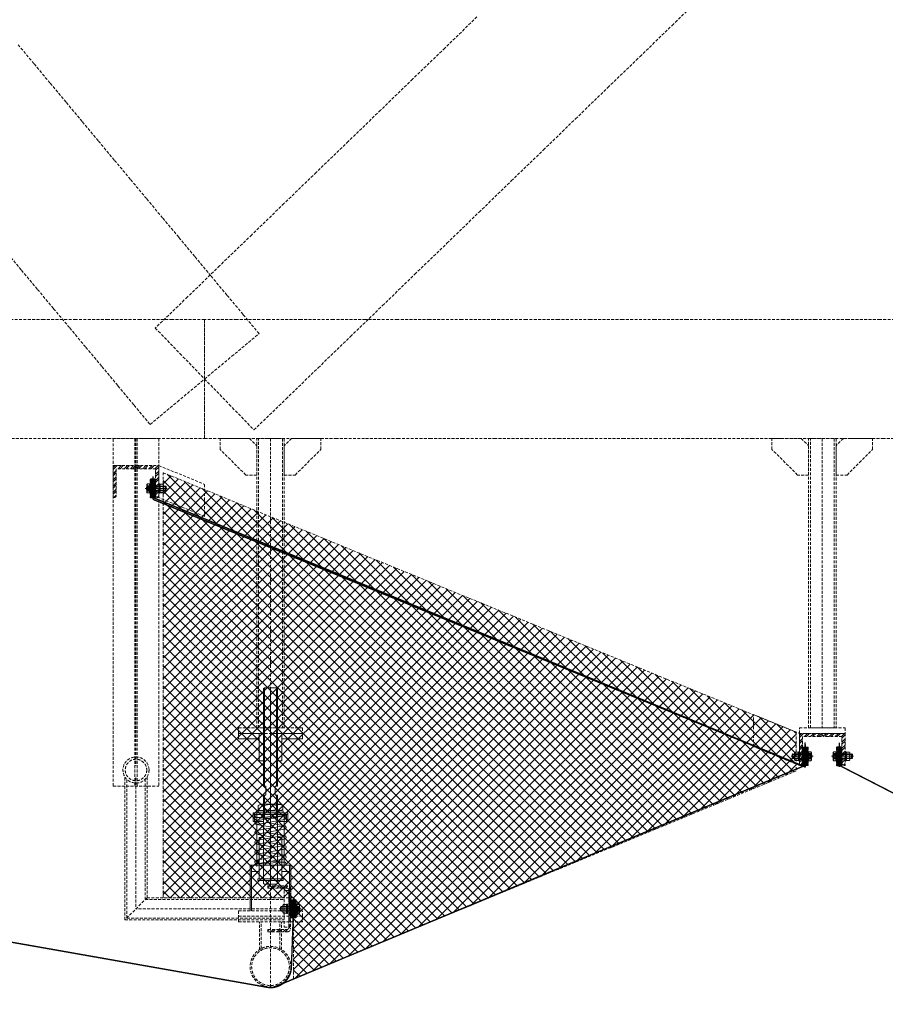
# Model space of a CAD drawing. Header units: millimetres. Extents: x -176817 to 571382, y -58489 to 156123.
# Tile 57 of 256: x -31400 to -29508, y -11348 to -9195. Entities that reach past the tile are written whole.
import ezdxf

# ---------------------------------------------------------------- set-up
doc = ezdxf.new("R2010")
doc.units = ezdxf.units.MM
doc.header["$LTSCALE"] = 0.2
for name, pattern in [('AM_ISO02W050', [7.5, 6, -1.5]), ('AM_ISO02W050x2', [3.75, 3, -0.75]), ('AM_ISO08W050', [18, 12, -1.5, 3, -1.5]), ('AM_ISO08W050x2', [9, 6, -0.75, 1.5, -0.75]), ('HIDDEN', [9.525, 6.35, -3.175])]:
    doc.linetypes.add(name, pattern=pattern)
doc.layers.get('0').update_dxf_attribs({"lineweight": 13})
for name, color, linetype, lineweight in [('-A Siatka', 30, 'Continuous', 35), ('-AAA Podkład', 252, 'Continuous', 13), ('-AAA Widok', 2, 'Continuous', 30), ('-AAA Wymiar', 1, 'Continuous', 18), ('AM_0N', 7, 'Continuous', 13), ('AM_3N', 6, 'AM_ISO02W050', 13), ('AM_4N', 3, 'Continuous', 13), ('AM_7N', 4, 'AM_ISO08W050', 13), ('AM_8', 1, 'Continuous', 13)]:
    doc.layers.add(name, color=color, linetype=linetype, lineweight=lineweight)

# ---------------------------------------------------------------- blocks, each defined once
blk = doc.blocks.new('*U1091')
at = {"layer": 'AM_0N'}
for p, q in [((25492.4, -28483.3, 0), (25489.1, -28486.6, 0)), ((25492.4, -28494.6, 0), (25492.4, -28483.3, 0)), ((25493, -28483.3, 0), (25492.4, -28483.3, 0)), ((25493, -28494.6, 0), (25493, -28483.3, 0)), ((25473, -28486.6, 0), (25473.6, -28485.9, 0)), ((25473, -28486.6, 0), (25473, -28491.3, 0)), ((25473, -28491.3, 0), (25473.6, -28491.9, 0)), ((25473.6, -28491.9, 0), (25473.6, -28485.9, 0)), ((25473.6, -28485.9, 0), (25487.7, -28485.9, 0)), ((25473.6, -28491.9, 0), (25487.7, -28491.9, 0)), ((25487.7, -28491.9, 0), (25487.7, -28485.9, 0)), ((25487.7, -28485.9, 0), (25488.3, -28486.6, 0)), ((25487.7, -28491.9, 0), (25488.3, -28491.3, 0)), ((25488.3, -28486.6, 0), (25489.1, -28486.6, 0)), ((25488.3, -28491.3, 0), (25489.1, -28491.3, 0)), ((25489.1, -28491.3, 0), (25489.1, -28486.6, 0)), ((25492.4, -28494.6, 0), (25489.1, -28491.3, 0)), ((25492.4, -28494.6, 0), (25493, -28494.6, 0))]:
    blk.add_line(p, q, dxfattribs=at)
at = {"layer": 'AM_3N', "linetype": 'AM_ISO02W050x2'}
for p, q in [((25493, -28485.5, 0), (25488.6, -28488.9, 0)), ((25493, -28492.3, 0), (25488.6, -28488.9, 0)), ((25489.6, -28489.6, 0), (25489.6, -28488.2, 0)), ((25489.6, -28488.2, 0), (25493, -28488.2, 0)), ((25489.6, -28489.6, 0), (25493, -28489.6, 0))]:
    blk.add_line(p, q, dxfattribs=at)
at = {"layer": 'AM_4N'}
for p, q in [((25487.7, -28486.6, 0), (25473, -28486.6, 0)), ((25487.7, -28491.3, 0), (25473, -28491.3, 0)), ((25488.3, -28486.6, 0), (25487.7, -28486.6, 0)), ((25488.3, -28491.3, 0), (25487.7, -28491.3, 0))]:
    blk.add_line(p, q, dxfattribs=at)
at = {"layer": 'AM_7N', "linetype": 'AM_ISO08W050x2'}
blk.add_line((25496, -28488.9, 0), (25470, -28488.9, 0), dxfattribs=at)
blk = doc.blocks.new('*U1092')
at = {"layer": 'AM_0N'}
for p, q in [((25479.4, -28482.9, 0), (25479.4, -28494.9, 0)), ((25481, -28482.9, 0), (25479.4, -28482.9, 0)), ((25481, -28494.9, 0), (25481, -28482.9, 0)), ((25479.4, -28494.9, 0), (25481, -28494.9, 0))]:
    blk.add_line(p, q, dxfattribs=at)
at = {"layer": 'AM_7N', "linetype": 'AM_ISO08W050x2'}
blk.add_line((25476.4, -28488.9, 0), (25484, -28488.9, 0), dxfattribs=at)
blk = doc.blocks.new('*U1093')
at = {"layer": 'AM_0N'}
for p, q in [((25475, -28483.2, 0), (25474.2, -28484.5, 0)), ((25474.2, -28493.4, 0), (25474.2, -28484.5, 0)), ((25478.6, -28483.2, 0), (25475, -28483.2, 0)), ((25478.6, -28483.2, 0), (25479.4, -28484.5, 0)), ((25479.4, -28493.4, 0), (25479.4, -28484.5, 0)), ((25475, -28494.7, 0), (25474.2, -28493.4, 0)), ((25478.6, -28486.1, 0), (25475, -28486.1, 0)), ((25478.6, -28491.8, 0), (25475, -28491.8, 0)), ((25478.6, -28494.7, 0), (25475, -28494.7, 0)), ((25478.6, -28494.7, 0), (25479.4, -28493.4, 0))]:
    blk.add_line(p, q, dxfattribs=at)
for centre, radius, start, end in [((25477.1, -28484.6, 0), 2.55, 154.4385, 214.4385), ((25476.5, -28484.6, 0), 2.55, 325.5615, 25.5615), ((25484.1, -28488.9, 0), 9.54, 162.383, 197.617), ((25477.1, -28493.3, 0), 2.55, 145.5615, 205.5615), ((25469.5, -28488.9, 0), 9.54, 342.383, 17.617), ((25476.5, -28493.3, 0), 2.55, 334.4385, 34.4385)]:
    blk.add_arc(centre, radius, start, end, dxfattribs=at)
at = {"layer": 'AM_7N', "linetype": 'AM_ISO08W050x2'}
blk.add_line((25482.4, -28488.9, 0), (25471.2, -28488.9, 0), dxfattribs=at)
blk = doc.blocks.new('*U1083')
at = {"layer": 'AM_0N'}
for p, q in [((-28, 230.6), (28, 230.6)), ((-28, 226.6), (-28, 230.6)), ((28, 226.6), (-28, 226.6)), ((28, 230.6), (28, 226.6))]:
    blk.add_line(p, q, dxfattribs=at)
at = {"layer": 'AM_7N', "linetype": 'AM_ISO08W050x2'}
blk.add_line((0, 233.6), (0, 223.6), dxfattribs=at)
blk = doc.blocks.new('*U1084')
at = {"layer": 'AM_0N'}
for p, q in [((33.8, 222.6), (-33, 222.6)), ((29.3, 219.8), (-30.7, 209)), ((-2.7, 214.1), (-30.3, 215.9)), ((-29.7, 215.9), (30.3, 219.9)), ((30, 219.9), (30.3, 219.9)), ((-30.7, 201.1), (7.4, 194.3)), ((29.3, 198.2), (-30.7, 187.4)), ((-29.3, 201.1), (30.7, 211.9)), ((30.7, 198.2), (-7.4, 205.1)), ((-30.7, 179.5), (7.4, 172.7)), ((29.3, 176.6), (-30.7, 165.8)), ((-29.3, 179.5), (30.7, 190.3)), ((30.7, 176.6), (-7.4, 183.5)), ((-30.7, 157.9), (7.4, 151.1)), ((29.3, 155), (-30.7, 144.2)), ((-29.3, 157.9), (30.7, 168.7)), ((30.7, 155), (-7.4, 161.9)), ((-30.7, 136.3), (7.4, 129.5)), ((29.3, 133.4), (-30.7, 122.6)), ((-29.3, 136.3), (30.7, 147.1)), ((30.7, 133.4), (-7.4, 140.3)), ((-33.8, 112), (33, 112)), ((29.7, 118.7), (-30.3, 114.7)), ((-30, 114.7), (-30.3, 114.7)), ((-29.3, 114.7), (30.7, 125.5)), ((2.7, 120.5), (30.3, 118.7))]:
    blk.add_line(p, q, dxfattribs=at)
for centre, start, end in [((-30, 219.9), 138.0181, 273.8226), ((30, 215.9), 280.2034, 100.2034), ((30, 223.9), 273.8226, 340.5288), ((-30, 205.1), 100.2034, 280.2034), ((30, 194.3), 280.2034, 100.2034), ((-30, 183.5), 100.2034, 280.2034), ((30, 172.7), 280.2034, 100.2034), ((-30, 161.9), 100.2034, 280.2034), ((30, 151.1), 280.2034, 100.2034), ((-30, 140.3), 100.2034, 280.2034), ((30, 129.5), 280.2034, 100.2034), ((-30, 118.7), 100.2034, 280.2034), ((-30, 110.7), 93.8226, 160.5288), ((30, 114.7), 318.0181, 93.8226)]:
    blk.add_arc(centre, 4, start, end, dxfattribs=at)
at = {"layer": 'AM_7N', "linetype": 'AM_ISO08W050x2'}
for p, q in [((-30, 109), (-30, 225.6)), ((0, 109), (0, 225.6)), ((30, 109), (30, 225.6))]:
    blk.add_line(p, q, dxfattribs=at)
blk = doc.blocks.new('*U1085')
at = {"layer": 'AM_0N'}
for p, q in [((-28, 82), (28, 82)), ((-28, 78), (-28, 82)), ((28, 78), (-28, 78)), ((28, 82), (28, 78))]:
    blk.add_line(p, q, dxfattribs=at)
at = {"layer": 'AM_7N', "linetype": 'AM_ISO08W050x2'}
blk.add_line((0, 85), (0, 75), dxfattribs=at)
blk = doc.blocks.new('*U1086')
at = {"layer": 'AM_0N'}
for p, q in [((-26.6, 242.6), (-21.4, 245.6)), ((-26.6, 242.6), (-26.6, 233.6)), ((21.3, 245.6), (-21.4, 245.6)), ((-13.3, 242.6), (-13.3, 233.6)), ((13.3, 242.6), (13.3, 233.6)), ((26.6, 242.6), (21.3, 245.6)), ((26.6, 242.6), (26.6, 233.6)), ((-26.6, 233.6), (-21.4, 230.6)), ((21.3, 230.6), (-21.4, 230.6)), ((26.6, 233.6), (21.3, 230.6))]:
    blk.add_line(p, q, dxfattribs=at)
for centre, radius, start, end in [((-19.9, 232.9), 11.7, 55.5615, 115.5615), ((0, 200.7), 43.9, 72.383, 107.617), ((19.9, 232.9), 11.7, 64.4385, 124.4385), ((-19.9, 243.3), 11.7, 244.4385, 304.4385), ((0, 275.4), 43.9, 252.383, 287.617), ((19.9, 243.3), 11.7, 235.5615, 295.5615)]:
    blk.add_arc(centre, radius, start, end, dxfattribs=at)
at = {"layer": 'AM_7N', "linetype": 'AM_ISO08W050x2'}
blk.add_line((0, 248.6), (0, 227.6), dxfattribs=at)
blk = doc.blocks.new('A$C09B41FFC')
at = {"layer": '-AAA Podkład', "color": 7}
for p, q in [((-13, 500), (-13, 284.6)), ((0, 500), (0, 70)), ((13, 500), (13, 284.6)), ((-13, 264.6), (-13, 214.6)), ((13, 264.6), (13, 214.6)), ((-16, 222.6), (-16, 226.6)), ((-15, 222.6), (15, 222.6)), ((16, 222.6), (16, 226.6)), ((-15, 214.6), (15, 214.6)), ((-16.2, 172.6), (-15, 172.6)), ((15, 172.6), (16.2, 172.6)), ((-15.2, 171.6), (-15, 171.6)), ((15, 171.6), (15.2, 171.6)), ((-16.2, 82), (-15, 82)), ((-16.2, 82), (-15, 82)), ((-15.2, 83), (-15, 83)), ((16.2, 82, 0), (15, 82, 0)), ((21.2, 82), (20, 82))]:
    blk.add_line(p, q, dxfattribs=at)
for points in [[(15, 284.6), (15, 498), (13, 500), (-13, 500), (-15, 498), (-15, 284.6)], [(-15, 264.6), (-10.5, 264.6), (-10.5, 284.6), (-15, 284.6)], [(15, 264.6), (10.5, 264.6), (10.5, 284.6), (15, 284.6)], [(-15, 264.6), (-15, 72), (-13, 70), (13, 70), (15, 72), (15, 264.6)], [(-15, 226.6), (-38.1, 226.6), (-38.1, 222.6), (-15, 222.6)], [(-15, 222.6), (-38.1, 222.6), (-38.1, 207.6), (-15, 207.6)], [(15, 226.6), (38.1, 226.6), (38.1, 222.6), (15, 222.6)], [(15, 222.6), (38.1, 222.6), (38.1, 207.6), (15, 207.6)], [(-25, 112), (-41.2, 112), (-41.2, 98), (-25, 98)], [(25, 98), (41.3, 98), (41.3, 112), (25, 112)]]:
    blk.add_lwpolyline(points, dxfattribs=at)
at = {"layer": '-AAA Podkład', "color": 7, "elevation": 0}
for points in [[(-25, 400), (-70, 400), (-70, 388), (-25, 388)], [(25, 388), (70, 388), (70, 400), (25, 400)], [(-44.4, 12), (-44.4, 112), (-41.2, 112), (-41.2, 12)], [(44.5, 12), (44.5, 112), (41.3, 112), (41.3, 12)]]:
    blk.add_lwpolyline(points, dxfattribs=at)
for points in [[(-25, 340), (-25, 400), (-14.2, 400), (-13.2, 399), (-13.2, 341), (-14.2, 340)], [(25, 340), (25, 400), (14.2, 400), (13.2, 399), (13.2, 341), (14.2, 340)]]:
    blk.add_lwpolyline(points, close=True, dxfattribs=at)
at = {"layer": '-AAA Podkład', "color": 7}
for points in [[(-38.1, 207.6), (-35.2, 207.6), (-35.2, 222.6), (-38.1, 222.6)], [(38.1, 207.6), (35.2, 207.6), (35.2, 222.6), (38.1, 222.6)], [(-25, 172.6), (-25, 82), (-16.2, 82), (-15.2, 83), (-15.2, 171.6), (-16.2, 172.6)], [(25, 172.6), (25, 82), (16.2, 82), (15.2, 83), (15.2, 171.6), (16.2, 172.6)]]:
    blk.add_lwpolyline(points, close=True, dxfattribs=at)
blk.add_circle((-30, 118.7), 4, dxfattribs=at)
for points in [[(-25, 112), (-25, 113), (-26, 112)], [(25, 112), (25, 113), (26, 112)]]:
    blk.add_solid(points, dxfattribs=at)
for name in ['*U1086', '*U1084', '*U1083', '*U1085']:
    blk.add_blockref(name, (0, 0), dxfattribs=at)
blk = doc.blocks.new('Podkład rev.B')
at = {"layer": '-AAA Podkład', "linetype": 'HIDDEN', "ltscale": 5}
h = blk.add_hatch(dxfattribs=at)
h.set_pattern_fill('ANSI32', color=256)
h.set_pattern_definition([(45, (-27409.764, -32399.392), (-6.7351921, 6.7351921), []), (45, (-27405.274, -32399.392), (-6.7351921, 6.7351921), [])])
h.paths.add_polyline_path([(23900, -27853.3), (23950, -27853.3), (23950, -27855.2, -0.414214), (23944.9, -27860.3), (23907, -27860.3), (23907, -27918.2, -0.414214), (23901.9, -27923.3), (23900, -27923.3)])
h.paths.add_polyline_path([(23950, -27855.2), (23950, -27853.3), (24000, -27853.3), (24000, -27923.3), (23998.1, -27923.3, -0.414214), (23993, -27918.2), (23993, -27860.3), (23955.1, -27860.3, -0.414214)])
h = blk.add_hatch(dxfattribs=at)
h.set_pattern_fill('ANSI37', color=256, scale=5)
h.set_pattern_definition([(45, (842.08, 153122.297), (-11.2253202, 11.2253202), []), (135, (842.08, 153122.297), (-11.2253202, -11.2253202), [])])
h.paths.add_polyline_path([(24009.7, -27868.8), (25393.1, -28436.3), (25393.1, -28521), (24294.3, -28975.6), (24294.3, -28798.1), (24009.7, -28798.3)])
h = blk.add_hatch(dxfattribs=at)
h.set_pattern_fill('ANSI31', color=256, scale=0.5, style=0)
h.set_pattern_definition([(45, (109439.8, -6126.607), (-1.122532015, 1.122532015), [])])
h.paths.add_polyline_path([(23985, -27899.8), (23985, -27883.3), (23981, -27883.3), (23981, -27899.8)])
h.paths.add_polyline_path([(23985, -27923.3), (23985, -27906.8), (23981, -27906.8), (23981, -27909.3), (23981, -27923.3)])
h = blk.add_hatch(dxfattribs=at)
h.set_pattern_fill('ANSI31', color=256, scale=0.5, angle=-90, style=0)
h.set_pattern_definition([(315, (109437.8, -6175.918), (1.122532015, 1.122532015), [])])
h.paths.add_polyline_path([(23989, -27899.8), (23990.2, -27899.8), (23993, -27897), (23993, -27883.3), (23989, -27883.3)])
h.paths.add_polyline_path([(23989, -27923.3), (23993, -27923.3), (23993, -27909.6), (23990.2, -27906.8), (23989, -27906.8)])
h = blk.add_hatch(dxfattribs=at)
h.set_pattern_fill('ANSI32', color=256)
h.set_pattern_definition([(45, (-25909.764, -32985.08), (-6.7351921, 6.7351921), []), (45, (-25905.274, -32985.08), (-6.7351921, 6.7351921), [])])
h.paths.add_polyline_path([(25400, -28438.9), (25450, -28438.9), (25450, -28440.9, -0.414214), (25444.9, -28445.9), (25407, -28445.9), (25407, -28503.9, -0.414214), (25401.9, -28508.9), (25400, -28508.9)])
h.paths.add_polyline_path([(25450, -28440.9), (25450, -28438.9), (25500, -28438.9), (25500, -28508.9), (25498.1, -28508.9, -0.414214), (25493, -28503.9), (25493, -28445.9), (25455.1, -28445.9, -0.414214)])
h = blk.add_hatch(dxfattribs=at)
h.set_pattern_fill('ANSI31', color=256, scale=0.5, style=0)
h.set_pattern_definition([(45, (-17232.3894, 84586.9502), (-1.122532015, 1.122532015), [])])
h.paths.add_polyline_path([(25411, -28485.4), (25409.8, -28485.4), (25407, -28482.6), (25407, -28468.9), (25411, -28468.9)])
h.paths.add_polyline_path([(25411, -28508.9), (25407, -28508.9), (25407, -28495.2), (25409.8, -28492.4), (25411, -28492.4)])
h = blk.add_hatch(dxfattribs=at)
h.set_pattern_fill('ANSI31', color=256, scale=0.5, angle=90, style=0)
h.set_pattern_definition([(135, (-17281.7004, 84588.9502), (-1.122532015, -1.122532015), [])])
h.paths.add_polyline_path([(25415, -28485.4), (25415, -28468.9), (25419, -28468.9), (25419, -28485.4)])
h.paths.add_polyline_path([(25415, -28508.9), (25415, -28492.4), (25419, -28492.4), (25419, -28494.9), (25419, -28508.9)])
h = blk.add_hatch(dxfattribs=at)
h.set_pattern_fill('ANSI31', color=256, scale=0.5, style=0)
h.set_pattern_definition([(45, (110939.8, -6712.2951), (-1.122532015, 1.122532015), [])])
h.paths.add_polyline_path([(25485, -28485.4), (25485, -28468.9), (25481, -28468.9), (25481, -28485.4)])
h.paths.add_polyline_path([(25485, -28508.9), (25485, -28492.4), (25481, -28492.4), (25481, -28494.9), (25481, -28508.9)])
h = blk.add_hatch(dxfattribs=at)
h.set_pattern_fill('ANSI31', color=256, scale=0.5, angle=-90, style=0)
h.set_pattern_definition([(315, (110937.8, -6761.6061), (1.122532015, 1.122532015), [])])
h.paths.add_polyline_path([(25489, -28485.4), (25490.2, -28485.4), (25493, -28482.6), (25493, -28468.9), (25489, -28468.9)])
h.paths.add_polyline_path([(25489, -28508.9), (25493, -28508.9), (25493, -28495.2), (25490.2, -28492.4), (25489, -28492.4)])
h = blk.add_hatch(dxfattribs=at)
h.set_pattern_fill('ANSI32', color=256)
h.set_pattern_definition([(45, (1395.452, 46193.193), (-6.7351921, 6.7351921), []), (45, (1399.943, 46193.193), (-6.7351921, 6.7351921), [])])
h.paths.add_polyline_path([(24288, -28779, 0.414214), (24281.5, -28772.5), (24238, -28772.5), (24238, -28777.5), (24280.5, -28777.5, -0.414214), (24284, -28781), (24284, -28864, -0.414214), (24280.5, -28867.5), (24238, -28867.5), (24238, -28872.5), (24281.5, -28872.5, 0.414214), (24288, -28866)])
for p, q in [((23947.5, -27793.9, 0), (23947.5, -28553.9, 0)), ((23950, -27793.9, 0), (23950, -28508.9, 0)), ((23952.5, -27793.9, 0), (23952.5, -28553.9, 0)), ((24244, -27793.9, 0), (24244, -28426.9, 0)), ((24244, -27793.9, 0), (24244, -28426.9, 0)), ((25450, -27793.9, 0), (25450, -28426.9, 0)), ((23981, -27899.8, 0), (23985, -27899.8, 0)), ((23990.2, -27899.8, 0), (23990.2, -27906.8, 0)), ((23981, -27906.8, 0), (23985, -27906.8, 0)), ((24244, -28726.9, 0), (24244, -28450.9, 0)), ((25409.8, -28485.4, 0), (25409.8, -28492.4, 0)), ((25419, -28485.4, 0), (25415, -28485.4, 0)), ((25419, -28492.4, 0), (25415, -28492.4, 0)), ((25481, -28485.4, 0), (25485, -28485.4, 0)), ((25481, -28492.4, 0), (25485, -28492.4, 0)), ((25490.2, -28485.4, 0), (25490.2, -28492.4, 0)), ((23925.9, -28846.6, 0), (23925.9, -28534.1, 0)), ((23929.9, -28842.6, 0), (23929.9, -28539.1, 0)), ((23950, -28535.4, 0), (23950, -28822.5, 0)), ((23970.2, -28802.3, 0), (23970.2, -28539.1, 0)), ((23974.2, -28798.3, 0), (23974.2, -28534.1, 0)), ((23900, -28553.9, 0), (24000, -28553.9, 0)), ((24244, -28993.4, 0), (24244, -28738.9, 0)), ((23974.2, -28798.3, 0), (23925.9, -28846.6, 0)), ((23970.2, -28802.3, 0), (24274, -28802.3, 0)), ((23974.2, -28798.3, 0), (24274, -28798.3, 0)), ((24257.3, -28822.5, 0), (23950, -28822.5, 0)), ((23925.9, -28846.6, 0), (24274, -28846.6, 0)), ((23929.9, -28842.6, 0), (24274, -28842.6, 0)), ((24219.9, -28911.7, 0), (24219.9, -28850.9, 0)), ((24223.9, -28909.3, 0), (24223.9, -28850.9, 0)), ((24264.2, -28909.3, 0), (24264.2, -28850.9, 0)), ((24268.2, -28911.7, 0), (24268.2, -28850.9, 0))]:
    blk.add_line(p, q, dxfattribs=at)
for points in [[(23980.9, -27763.2), (24040.5, -27713.6), (24100, -27663.9), (24159.5, -27614.3), (24219.1, -27564.7), (24183.9, -27522.5), (24148.7, -27480.3), (24113.6, -27438.2), (24078.4, -27396), (24043.3, -27353.8), (24008.1, -27311.7), (23973, -27269.5), (23937.8, -27227.3), (23902.6, -27185.1), (23867.5, -27143), (23832.3, -27100.8), (23797.2, -27058.6), (23762, -27016.5), (23726.9, -26974.3), (23691.7, -26932.1)], [(23664.5, -27383.6), (23699.7, -27425.8), (23734.9, -27468), (23770, -27510.2), (23805.2, -27552.3), (23840.3, -27594.5), (23875.5, -27636.7), (23910.6, -27678.8), (23945.8, -27721), (23980.9, -27763.2)], [(24695.3, -26872), (24625, -26940.1), (24554.7, -27008.1), (24484.4, -27076.2), (24414.1, -27144.2), (24343.8, -27212.3), (24273.4, -27280.3), (24203.1, -27348.4), (24132.8, -27416.5), (24062.5, -27484.5), (23992.2, -27552.6), (24046.1, -27608.3), (24100, -27663.9), (24153.9, -27719.6), (24207.8, -27775.3), (24278.1, -27707.3), (24348.4, -27639.2), (24418.7, -27571.1), (24489.1, -27503.1), (24559.4, -27435), (24629.7, -27367), (24700, -27298.9), (24770.3, -27230.9), (24840.6, -27162.8), (24910.9, -27094.8), (24981.2, -27026.7), (25051.6, -26958.6), (25121.9, -26890.6), (25192.2, -26822.5)], [(24100, -27793.9), (24100, -27728.9), (24100, -27663.9), (24100, -27598.9), (24100, -27533.9), (24029.7, -27533.9), (23959.4, -27533.9), (23889.1, -27533.9), (23818.8, -27533.9), (23748.4, -27533.9), (23678.1, -27533.9)], [(23678.1, -27793.9), (23748.4, -27793.9), (23818.8, -27793.9), (23889.1, -27793.9), (23959.4, -27793.9), (24029.7, -27793.9), (24100, -27793.9)], [(25646.9, -27533.9), (25576.6, -27533.9), (25506.3, -27533.9), (25435.9, -27533.9), (25365.6, -27533.9), (25295.3, -27533.9), (25225, -27533.9), (25154.7, -27533.9), (25084.4, -27533.9), (25014.1, -27533.9), (24943.8, -27533.9), (24873.4, -27533.9), (24803.1, -27533.9), (24732.8, -27533.9), (24662.5, -27533.9), (24592.2, -27533.9), (24521.9, -27533.9), (24451.6, -27533.9), (24381.3, -27533.9), (24310.9, -27533.9), (24240.6, -27533.9), (24170.3, -27533.9), (24100, -27533.9), (24100, -27598.9), (24100, -27663.9), (24100, -27728.9), (24100, -27793.9), (24165.3, -27793.9), (24240.6, -27793.9), (24315.9, -27793.9), (24386.3, -27793.9), (24451.6, -27793.9), (24521.9, -27793.9), (24592.2, -27793.9), (24662.5, -27793.9), (24732.8, -27793.9), (24803.1, -27793.9), (24873.4, -27793.9), (24943.8, -27793.9), (25014.1, -27793.9), (25084.4, -27793.9), (25154.7, -27793.9), (25225, -27793.9), (25295.3, -27793.9), (25360.6, -27793.9), (25430.9, -27793.9), (25511.3, -27793.9), (25581.6, -27793.9), (25646.9, -27793.9)]]:
    blk.add_lwpolyline(points, dxfattribs=at)
at = {"layer": '-AAA Podkład', "linetype": 'HIDDEN', "ltscale": 5, "elevation": 0}
for points in [[(23900, -28553.9), (23900, -27793.9), (24000, -27793.9), (24000, -28553.9)], [(24218, -28426.9), (24218, -27793.9)], [(24270, -27793.9), (24270, -28426.9)], [(25424, -28426.9), (25424, -27793.9)], [(25476, -27793.9), (25476, -28426.9)], [(24000, -27923.3), (24000, -27853.3), (24100, -27894.3), (24100, -27964.3), (24000, -27923.3)], [(24009.7, -27868.8), (25393.1, -28436.3), (25393.1, -28521), (24294.3, -28975.6), (24294.3, -28798.1), (24009.7, -28798.3), (24009.7, -27868.8)], [(23985.5, -27898.3), (23984.6, -27898.7)], [(23993, -27897), (23990.2, -27899.8), (23989, -27899.8)], [(23985.5, -27908.3), (23984.6, -27907.8)], [(23993, -27909.6), (23990.2, -27906.8), (23989, -27906.8)], [(25300, -28467.9), (25300, -28397.9), (25400, -28438.9), (25400, -28508.9), (25300, -28467.9)], [(25407, -28482.6), (25409.8, -28485.4), (25411, -28485.4)], [(25414.5, -28483.9), (25415.4, -28484.3)], [(25485.5, -28483.9), (25484.6, -28484.3)], [(25493, -28482.6), (25490.2, -28485.4), (25489, -28485.4)], [(25407, -28495.2), (25409.8, -28492.4), (25411, -28492.4)], [(25414.5, -28493.9), (25415.4, -28493.5)], [(25485.5, -28493.9), (25484.6, -28493.5)], [(25493, -28495.2), (25490.2, -28492.4), (25489, -28492.4)]]:
    blk.add_lwpolyline(points, dxfattribs=at)
for points in [[(24214, -27873.9), (24190, -27873.9), (24134, -27817.9), (24134, -27793.9), (24198, -27793.9), (24214, -27809.9)], [(24274, -28426.9), (24214, -28426.9), (24214, -27793.9), (24274, -27793.9)], [(24274, -27873.9), (24298, -27873.9), (24354, -27817.9), (24354, -27793.9), (24290, -27793.9), (24274, -27809.9)], [(25420, -27873.9), (25396, -27873.9), (25340, -27817.9), (25340, -27793.9), (25404, -27793.9), (25420, -27809.9)], [(25480, -28426.9), (25420, -28426.9), (25420, -27793.9), (25480, -27793.9)], [(25480, -27873.9), (25504, -27873.9), (25560, -27817.9), (25560, -27793.9), (25496, -27793.9), (25480, -27809.9)], [(23981, -27883.3), (23981, -27923.3), (23985, -27923.3), (23985, -27883.3)], [(23989, -27883.3), (23989, -27923.3), (23993, -27923.3), (23993, -27883.3)], [(23989, -27883.3), (23989, -27923.3), (23993, -27923.3), (23993, -27883.3)], [(24314, -28438.9), (24174, -28438.9), (24174, -28426.9), (24314, -28426.9)], [(25500, -28438.9), (25400, -28438.9), (25400, -28426.9), (25500, -28426.9)], [(25411, -28468.9), (25411, -28508.9), (25407, -28508.9), (25407, -28468.9)], [(25411, -28468.9), (25411, -28508.9), (25407, -28508.9), (25407, -28468.9)], [(25419, -28468.9), (25419, -28508.9), (25415, -28508.9), (25415, -28468.9)], [(25481, -28468.9), (25481, -28508.9), (25485, -28508.9), (25485, -28468.9)], [(25489, -28468.9), (25489, -28508.9), (25493, -28508.9), (25493, -28468.9)], [(25489, -28468.9), (25489, -28508.9), (25493, -28508.9), (25493, -28468.9)], [(24274, -28862.5), (24284, -28862.5), (24284, -28782.5), (24274, -28782.5)], [(24314, -28826.9), (24174, -28826.9), (24174, -28838.9), (24314, -28838.9)], [(24314, -28850.9), (24174, -28850.9), (24174, -28838.9), (24314, -28838.9)]]:
    blk.add_lwpolyline(points, close=True, dxfattribs=at)
for points in [[(23900, -27853.3), (23950, -27853.3), (23950, -27855.2, -0.414214), (23944.9, -27860.3), (23907, -27860.3), (23907, -27918.2, -0.414214), (23901.9, -27923.3), (23900, -27923.3)], [(23950, -27855.2), (23950, -27853.3), (24000, -27853.3), (24000, -27923.3), (23998.1, -27923.3, -0.414214), (23993, -27918.2), (23993, -27860.3), (23955.1, -27860.3, -0.414214)], [(25400, -28438.9), (25450, -28438.9), (25450, -28440.9, -0.414214), (25444.9, -28445.9), (25407, -28445.9), (25407, -28503.9, -0.414214), (25401.9, -28508.9), (25400, -28508.9)], [(25450, -28440.9), (25450, -28438.9), (25500, -28438.9), (25500, -28508.9), (25498.1, -28508.9, -0.414214), (25493, -28503.9), (25493, -28445.9), (25455.1, -28445.9, -0.414214)], [(24238, -28777.5), (24238, -28772.5), (24281.5, -28772.5, -0.414214), (24288, -28779), (24288, -28866, -0.414214), (24281.5, -28872.5), (24238, -28872.5), (24238, -28867.5), (24280.5, -28867.5, 0.414214), (24284, -28864), (24284, -28781, 0.414214), (24280.5, -28777.5)]]:
    blk.add_lwpolyline(points, format="xyb", close=True, dxfattribs=at)
at = {"layer": '-AAA Podkład', "linetype": 'HIDDEN', "ltscale": 5, "const_width": 3, "elevation": 0}
for points in [[(23987, -27877), (23987, -27927)], [(23987, -27927), (25413, -28512.7)], [(25413, -28512.7), (25413, -28462.7)], [(25487, -28462.7), (25487, -28512.7)]]:
    blk.add_lwpolyline(points, dxfattribs=at)
at = {"layer": '-AAA Podkład', "linetype": 'HIDDEN', "ltscale": 5, "extrusion": (0, 1, 0)}
for points, elevation in [([(-23974.5, 0), (-24016.1, 0)], -27903.3), ([(-23975.4, 0), (-23980.4, 0)], -27893.4), ([(-23975.4, 0), (-23980.4, 0)], -27898.3), ([(-23980.4, 0), (-23981, 0)], -27895.6), ([(-23981, 0), (-23984.6, 0)], -27898.7), ([(-23985.5, 0), (-24015.1, 0)], -27898.3), ([(-23985.5, 0), (-24016, 0)], -27899.2), ([(-23999.9, 0), (-24002.1, 0)], -27903.3), ([(-24000, 0), (-24002, 0)], -27893.3), ([(-24001.9, 0), (-24010.5, 0)], -27903.3), ([(-24003.1, 0), (-24009.3, 0)], -27894), ([(-24003.1, 0), (-24009.3, 0)], -27898.6), ([(-23975.4, 0), (-23980.4, 0)], -27908.2), ([(-23975.4, 0), (-23980.4, 0)], -27913.1), ([(-23980.4, 0), (-23981, 0)], -27911), ([(-23981, 0), (-23984.6, 0)], -27907.8), ([(-23985.5, 0), (-24016, 0)], -27907.3), ([(-23985.5, 0), (-24015.1, 0)], -27908.3), ([(-24002, 0), (-24000, 0)], -27913.3), ([(-24003.1, 0), (-24009.3, 0)], -27907.9), ([(-24003.1, 0), (-24009.3, 0)], -27912.5), ([(-25414.5, 0), (-25384, 0)], -28484.9), ([(-25414.5, 0), (-25384.9, 0)], -28483.9), ([(-25396.9, 0), (-25390.7, 0)], -28479.7), ([(-25396.9, 0), (-25390.7, 0)], -28484.3), ([(-25400, 0), (-25398, 0)], -28478.9), ([(-25419, 0), (-25415.4, 0)], -28484.3), ([(-25419.6, 0), (-25419, 0)], -28481.2), ([(-25424.6, 0), (-25419.6, 0)], -28479.1), ([(-25424.6, 0), (-25419.6, 0)], -28484), ([(-25475.4, 0), (-25480.4, 0)], -28479.1), ([(-25475.4, 0), (-25480.4, 0)], -28484), ([(-25480.4, 0), (-25481, 0)], -28481.2), ([(-25481, 0), (-25484.6, 0)], -28484.3), ([(-25485.5, 0), (-25515.1, 0)], -28483.9), ([(-25485.5, 0), (-25516, 0)], -28484.9), ([(-25500, 0), (-25502, 0)], -28478.9), ([(-25503.1, 0), (-25509.3, 0)], -28479.7), ([(-25503.1, 0), (-25509.3, 0)], -28484.3), ([(-25425.5, 0), (-25383.9, 0)], -28488.9), ([(-25414.5, 0), (-25384, 0)], -28493), ([(-25414.5, 0), (-25384.9, 0)], -28493.9), ([(-25398.1, 0), (-25389.5, 0)], -28488.9), ([(-25396.9, 0), (-25390.7, 0)], -28493.6), ([(-25396.9, 0), (-25390.7, 0)], -28498.2), ([(-25400.1, 0), (-25397.9, 0)], -28488.9), ([(-25398, 0), (-25400, 0)], -28498.9), ([(-25419, 0), (-25415.4, 0)], -28493.5), ([(-25419.6, 0), (-25419, 0)], -28496.6), ([(-25424.6, 0), (-25419.6, 0)], -28493.8), ([(-25424.6, 0), (-25419.6, 0)], -28498.8), ([(-25474.5, 0), (-25516.1, 0)], -28488.9), ([(-25475.4, 0), (-25480.4, 0)], -28493.8), ([(-25475.4, 0), (-25480.4, 0)], -28498.8), ([(-25480.4, 0), (-25481, 0)], -28496.6), ([(-25481, 0), (-25484.6, 0)], -28493.5), ([(-25485.5, 0), (-25516, 0)], -28493), ([(-25485.5, 0), (-25515.1, 0)], -28493.9), ([(-25499.9, 0), (-25502.1, 0)], -28488.9), ([(-25502, 0), (-25500, 0)], -28498.9), ([(-25501.9, 0), (-25510.5, 0)], -28488.9), ([(-25503.1, 0), (-25509.3, 0)], -28493.6), ([(-25503.1, 0), (-25509.3, 0)], -28498.2)]:
    blk.add_lwpolyline(points, dxfattribs=dict(at, elevation=elevation))
at = {"layer": '-AAA Podkład', "linetype": 'HIDDEN', "ltscale": 5, "extrusion": (0.866025, -0.5, 0)}
for points, elevation in [([(-12168.7, 0), (-12170.3, 0)], 34710), ([(-12155.4, 0), (-12157.6, 0)], 34734.3), ([(-12168.3, 0), (-12166, 0)], 34748.9), ([(-11968.8, 0), (-11971, 0)], 36228.9), ([(-11926, 0), (-11927.5, 0)], 36301.9), ([(-11912.6, 0), (-11914.8, 0)], 36326.2), ([(-11981.7, 0), (-11979.5, 0)], 36243.4), ([(-11968.3, 0), (-11966.8, 0)], 36267.8), ([(-11925.5, 0), (-11923.3, 0)], 36340.8)]:
    blk.add_lwpolyline(points, dxfattribs=dict(at, elevation=elevation))
at = {"layer": '-AAA Podkład', "linetype": 'HIDDEN', "ltscale": 5, "extrusion": (1, 0, 0)}
for points, elevation in [([(-27911.8, 0), (-27894.8, 0)], 23974.6), ([(-27893.4, 0), (-27895.6, 0)], 23980.4), ([(-27895.6, 0), (-27911, 0)], 23980.4), ([(-27898.7, 0), (-27895.6, 0)], 23981), ([(-27907.8, 0), (-27898.7, 0)], 23981), ([(-27898.3, 0), (-27908.3, 0)], 23985.5), ([(-27913.3, 0), (-27893.3, 0)], 24000), ([(-27893.3, 0), (-27913.3, 0)], 24002), ([(-27910.6, 0), (-27896, 0)], 24002), ([(-27910.6, 0), (-27896, 0)], 24010.4), ([(-27898.3, 0), (-27908.3, 0)], 24015.1), ([(-27899.2, 0), (-27907.3, 0)], 24016), ([(-27911, 0), (-27913.1, 0)], 23980.4), ([(-27911, 0), (-27907.8, 0)], 23981), ([(-28484.9, 0), (-28493, 0)], 25384), ([(-28483.9, 0), (-28493.9, 0)], 25384.9), ([(-28496.2, 0), (-28481.6, 0)], 25389.6), ([(-28478.9, 0), (-28498.9, 0)], 25398), ([(-28496.2, 0), (-28481.6, 0)], 25398), ([(-28498.9, 0), (-28478.9, 0)], 25400), ([(-28483.9, 0), (-28493.9, 0)], 25414.5), ([(-28484.3, 0), (-28481.2, 0)], 25419), ([(-28493.5, 0), (-28484.3, 0)], 25419), ([(-28479.1, 0), (-28481.2, 0)], 25419.6), ([(-28481.2, 0), (-28496.6, 0)], 25419.6), ([(-28497.4, 0), (-28480.4, 0)], 25425.4), ([(-28497.4, 0), (-28480.4, 0)], 25474.6), ([(-28479.1, 0), (-28481.2, 0)], 25480.4), ([(-28481.2, 0), (-28496.6, 0)], 25480.4), ([(-28484.3, 0), (-28481.2, 0)], 25481), ([(-28493.5, 0), (-28484.3, 0)], 25481), ([(-28483.9, 0), (-28493.9, 0)], 25485.5), ([(-28498.9, 0), (-28478.9, 0)], 25500), ([(-28478.9, 0), (-28498.9, 0)], 25502), ([(-28496.2, 0), (-28481.6, 0)], 25502), ([(-28496.2, 0), (-28481.6, 0)], 25510.4), ([(-28483.9, 0), (-28493.9, 0)], 25515.1), ([(-28484.9, 0), (-28493, 0)], 25516), ([(-28496.6, 0), (-28493.5, 0)], 25419), ([(-28496.6, 0), (-28498.8, 0)], 25419.6), ([(-28496.6, 0), (-28498.8, 0)], 25480.4), ([(-28496.6, 0), (-28493.5, 0)], 25481)]:
    blk.add_lwpolyline(points, dxfattribs=dict(at, elevation=elevation))
at = {"layer": '-AAA Podkład', "linetype": 'HIDDEN', "ltscale": 5, "extrusion": (-0.487829, -0.872939, 0)}
for points, elevation in [([(34547.9, 0), (34546.8, 0)], 12653.5), ([(36143, 0), (36142, 0)], 12433), ([(36085, 0), (36086.1, 0)], 12474.8)]:
    blk.add_lwpolyline(points, dxfattribs=dict(at, elevation=elevation))
at = {"layer": '-AAA Podkład', "linetype": 'HIDDEN', "ltscale": 5, "extrusion": (0.866025, 0.5, 0)}
for points, elevation in [([(-36161.6, 0), (-36163.8, 0)], 6845.6), ([(-36161.1, 0), (-36159.6, 0)], 6806.7), ([(-36174.5, 0), (-36172.2, 0)], 6831.1), ([(-37362.6, 0), (-37364.8, 0)], 7754.5), ([(-37376, 0), (-37377.5, 0)], 7778.8), ([(-37418.8, 0), (-37421, 0)], 7851.8), ([(-37375.5, 0), (-37373.3, 0)], 7739.9), ([(-37418.3, 0), (-37416.8, 0)], 7812.9), ([(-37431.7, 0), (-37429.5, 0)], 7837.3)]:
    blk.add_lwpolyline(points, dxfattribs=dict(at, elevation=elevation))
at = {"layer": '-AAA Podkład', "linetype": 'HIDDEN', "ltscale": 5, "extrusion": (-0.707107, -0.707107, 0)}
for points, elevation in [([(36709.6, 0), (36708.3, 0)], 2745.8), ([(38184.4, 0), (38183.1, 0)], 2099.3), ([(38098.1, 0), (38096.8, 0)], 2198.4)]:
    blk.add_lwpolyline(points, dxfattribs=dict(at, elevation=elevation))
at = {"layer": '-AAA Podkład', "linetype": 'HIDDEN', "ltscale": 5, "extrusion": (0.487829, -0.872939, 0)}
for points, elevation in [([(7323.9, 0), (7322.8, 0)], 36062.2), ([(8289.6, 0), (8290.6, 0)], 37263.5), ([(8347.6, 0), (8346.5, 0)], 37305.2)]:
    blk.add_lwpolyline(points, dxfattribs=dict(at, elevation=elevation))
at = {"layer": '-AAA Podkład', "linetype": 'HIDDEN', "ltscale": 5, "extrusion": (0.707107, -0.707107, 0)}
for points, elevation in [([(-2752.9, 0), (-2751.6, 0)], 36715.3), ([(-2192.6, 0), (-2191.3, 0)], 38091), ([(-2106.4, 0), (-2105.1, 0)], 38190.1)]:
    blk.add_lwpolyline(points, dxfattribs=dict(at, elevation=elevation))
at = {"layer": '-AAA Podkład', "linetype": 'HIDDEN', "ltscale": 5}
for centre, radius in [((23950, -28518.9, 0), 28.5), ((23950, -28518.9, 0), 23.5), ((24244, -28949, 0), 44.5), ((24244, -28949, 0), 41.2)]:
    blk.add_circle(centre, radius, dxfattribs=at)
at = {"layer": '-AAA Podkład', "linetype": 'HIDDEN', "ltscale": 5, "extrusion": (0, 0, -1)}
for centre, radius, start, end in [((-23990.8, -27903.3, 0), 16.2, 342.3875, 17.6125), ((-23978.9, -27895.9, 0), 4.34, 325.5531, 25.5531), ((-24006.5, -27896.3, 0), 4.08, 325.5615, 25.5615), ((-24017.7, -27903.3, 0), 15.3, 342.383, 17.617), ((-24005.9, -27896.3, 0), 4.08, 154.4385, 214.4385), ((-23994.7, -27903.3, 0), 15.3, 162.383, 197.617), ((-23978.9, -27910.6, 0), 4.34, 334.4469, 34.4469), ((-24006.5, -27910.2, 0), 4.08, 334.4385, 34.4385), ((-24005.9, -27910.2, 0), 4.08, 145.5615, 205.5615), ((-25490.8, -28488.9, 0), 16.2, 342.3875, 17.6125), ((-25478.9, -28481.6, 0), 4.34, 325.5531, 25.5531), ((-25506.5, -28482, 0), 4.08, 325.5615, 25.5615), ((-25517.7, -28488.9, 0), 15.3, 342.383, 17.617), ((-25505.9, -28482, 0), 4.08, 154.4385, 214.4385), ((-25494.7, -28488.9, 0), 15.3, 162.383, 197.617), ((-25478.9, -28496.3, 0), 4.34, 334.4469, 34.4469), ((-25506.5, -28495.9, 0), 4.08, 334.4385, 34.4385), ((-25505.9, -28495.9, 0), 4.08, 145.5615, 205.5615)]:
    blk.add_arc(centre, radius, start, end, dxfattribs=at)
at = {"layer": '-AAA Podkład', "linetype": 'HIDDEN', "ltscale": 5}
for centre, radius, start, end in [((25394.1, -28482, 0), 4.08, 154.4385, 214.4385), ((25405.3, -28488.9, 0), 15.3, 162.383, 197.617), ((25393.5, -28482, 0), 4.08, 325.5615, 25.5615), ((25382.3, -28488.9, 0), 15.3, 342.383, 17.617), ((25421.1, -28481.6, 0), 4.34, 325.5531, 25.5531), ((25409.2, -28488.9, 0), 16.2, 342.3875, 17.6125), ((25394.1, -28495.9, 0), 4.08, 145.5615, 205.5615), ((25393.5, -28495.9, 0), 4.08, 334.4385, 34.4385), ((25421.1, -28496.3, 0), 4.34, 334.4469, 34.4469)]:
    blk.add_arc(centre, radius, start, end, dxfattribs=at)
blk.add_blockref('A$C09B41FFC', (24244, -28838.9, 0), dxfattribs=at)
at = {"layer": '-AAA Podkład'}
for name in ['*U1091', '*U1093', '*U1092']:
    blk.add_blockref(name, (0, 0), dxfattribs=at)
blk = doc.blocks.new('*U1058')
at = {"layer": 'AM_0N'}
for p, q in [((5.7, -1), (-5.6, -1)), ((-5.6, -1), (-5.6, -1.6)), ((5.7, -1.6), (-5.6, -1.6)), ((-5.6, -1.6), (-2.4, -4.9)), ((-3, -6.3), (-2.4, -5.7)), ((3, -6.3), (-3, -6.3)), ((-3, -20.4), (-3, -6.3)), ((3, -20.4), (-3, -20.4)), ((-2.4, -21), (-3, -20.4)), ((2.4, -4.9), (-2.4, -4.9)), ((-2.4, -5.7), (-2.4, -4.9)), ((-2.4, -21), (2.4, -21)), ((5.7, -1.6), (2.4, -4.9)), ((2.4, -5.7), (2.4, -4.9)), ((3, -6.3), (2.4, -5.7)), ((2.4, -21), (3, -20.4)), ((3, -20.4), (3, -6.3)), ((5.7, -1.6), (5.7, -1))]:
    blk.add_line(p, q, dxfattribs=at)
at = {"layer": 'AM_3N', "linetype": 'AM_ISO02W050x2'}
for p, q in [((-3.4, -1), (0, -5.4)), ((-0.7, -4.4), (-0.7, -1)), ((0.7, -4.4), (-0.7, -4.4)), ((3.4, -1), (0, -5.4)), ((0.7, -4.4), (0.7, -1))]:
    blk.add_line(p, q, dxfattribs=at)
at = {"layer": 'AM_4N'}
for p, q in [((-2.4, -5.7), (-2.4, -6.3)), ((-2.4, -6.3), (-2.4, -21)), ((2.4, -5.7), (2.4, -6.3)), ((2.4, -6.3), (2.4, -21))]:
    blk.add_line(p, q, dxfattribs=at)
at = {"layer": 'AM_7N', "linetype": 'AM_ISO08W050x2'}
blk.add_line((0, 2), (0, -24), dxfattribs=at)
blk = doc.blocks.new('*U1059')
at = {"layer": 'AM_0N'}
for p, q in [((6, -12), (-6, -12)), ((-6, -12), (-6, -13.6)), ((-6, -13.6), (6, -13.6)), ((6, -13.6), (6, -12))]:
    blk.add_line(p, q, dxfattribs=at)
at = {"layer": 'AM_7N', "linetype": 'AM_ISO08W050x2'}
blk.add_line((0, -16.6), (0, -9), dxfattribs=at)
blk = doc.blocks.new('*U1060')
at = {"layer": 'AM_0N'}
for p, q in [((-5.8, -14.4), (-4.4, -13.6)), ((-5.8, -14.4), (-5.8, -18)), ((-5.8, -18), (-4.4, -18.8)), ((4.5, -13.6), (-4.4, -13.6)), ((4.5, -18.8), (-4.4, -18.8)), ((-2.9, -14.4), (-2.9, -18)), ((2.9, -14.4), (2.9, -18)), ((5.8, -14.4), (4.5, -13.6)), ((5.8, -18), (4.5, -18.8)), ((5.8, -14.4), (5.8, -18))]:
    blk.add_line(p, q, dxfattribs=at)
for centre, radius, start, end in [((-4.3, -16.5), 2.55, 55.5615, 115.5615), ((-4.3, -15.9), 2.55, 244.4385, 304.4385), ((0, -23.5), 9.54, 72.383, 107.617), ((0, -8.9), 9.54, 252.383, 287.617), ((4.3, -16.5), 2.55, 64.4385, 124.4385), ((4.3, -15.9), 2.55, 235.5615, 295.5615)]:
    blk.add_arc(centre, radius, start, end, dxfattribs=at)
at = {"layer": 'AM_7N', "linetype": 'AM_ISO08W050x2'}
blk.add_line((0, -10.6), (0, -21.8), dxfattribs=at)
blk = doc.blocks.new('okucie')
at = {"layer": 'AM_8'}
h = blk.add_hatch(dxfattribs=at)
h.set_pattern_fill('ANSI31', color=256, scale=0.5, style=0)
h.set_pattern_definition([(45, (-21727.3335, 85443.8012), (-1.122532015, 1.122532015), [])])
h.paths.add_polyline_path([(-3.5, -5), (-3.5, -3.8), (-6.3, -1), (-20, -1), (-20, -5)])
h.paths.add_polyline_path([(20, -5), (20, -1), (6.3, -1), (3.5, -3.8), (3.5, -5)])
h = blk.add_hatch(dxfattribs=at)
h.set_pattern_fill('ANSI31', color=256, scale=0.5, angle=90, style=0)
h.set_pattern_definition([(135, (-21776.6445, 85446.8), (-1.122532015, -1.122532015), [])])
h.paths.add_polyline_path([(-3.5, -8), (-20, -8), (-20, -12), (-3.5, -12)])
h.paths.add_polyline_path([(20, -8), (3.5, -8), (3.5, -12), (6, -12), (20, -12)])
at = {"layer": '-AAA Widok'}
for p, q in [((-3.5, -3.8, 0), (3.5, -3.8, 0)), ((-3.5, -12, 0), (-3.5, -8)), ((3.5, -12, 0), (3.5, -8))]:
    blk.add_line(p, q, dxfattribs=at)
for points in [[(-20, -5), (20, -5), (20, -1), (-20, -1)], [(-20, -12), (20, -12), (20, -8), (-20, -8)]]:
    blk.add_lwpolyline(points, close=True, dxfattribs=at)
at = {"layer": '-AAA Widok', "elevation": 0}
blk.add_lwpolyline([(-20, -5), (20, -5), (20, -1), (-20, -1)], close=True, dxfattribs=at)
for points in [[(-6.3, -1), (-3.5, -3.8), (-3.5, -5)], [(6.3, -1), (3.5, -3.8), (3.5, -5)]]:
    blk.add_lwpolyline(points, dxfattribs=at)
at = {"layer": '-AAA Wymiar'}
for p, q in [((-20, -8), (-20, -5)), ((20, -8), (20, -5))]:
    blk.add_line(p, q, dxfattribs=at)
at = {"layer": 'AM_0N'}
for name in ['*U1058', '*U1059', '*U1060']:
    blk.add_blockref(name, (0, 0), dxfattribs=at)
blk = doc.blocks.new('*U1065')
at = {"layer": 'AM_0N'}
for p, q in [((-33, 4.1), (-32.1, 5)), ((-33, 4.1), (-33, -4.1)), ((-2.5, 5), (-32.1, 5)), ((-32.1, 5), (-32.1, -5)), ((-2.5, 5), (-2.5, -5)), ((-2.5, 5), (-1.6, 4.6)), ((2, 4.6), (-1.6, 4.6)), ((2, 4.6), (2, 7.7)), ((2.6, 7.7), (2, 7.7)), ((2, -4.6), (2, 4.6)), ((7.6, 9.8), (2.6, 9.8)), ((2.6, 9.8), (2.6, 7.7)), ((2.6, 7.7), (2.6, -7.7)), ((7.6, 4.9), (2.6, 4.9)), ((7.6, 9.8), (8.4, 8.5)), ((8.4, -8.5), (8.4, 8.5)), ((-32.1, -5), (-33, -4.1)), ((-2.5, -5), (-32.1, -5)), ((-2.5, -5), (-1.6, -4.6)), ((2, -4.6), (-1.6, -4.6)), ((2, -7.7), (2, -4.6)), ((2.6, -7.7), (2, -7.7)), ((7.6, -4.9), (2.6, -4.9)), ((2.6, -7.7), (2.6, -9.8)), ((7.6, -9.8), (2.6, -9.8)), ((7.6, -9.8), (8.4, -8.5))]:
    blk.add_line(p, q, dxfattribs=at)
for centre, radius, start, end in [((4.1, 7.4), 4.34, 325.5531, 25.5531), ((-7.8, 0), 16.2, 342.3875, 17.6125), ((4.1, -7.4), 4.34, 334.4469, 34.4469)]:
    blk.add_arc(centre, radius, start, end, dxfattribs=at)
at = {"layer": 'AM_4N'}
for p, q in [((-2.5, 4.1), (-33, 4.1)), ((-2.5, 4.1), (-1.6, 4.6)), ((-2.5, -4.1), (-33, -4.1)), ((-2.5, -4.1), (-1.6, -4.6))]:
    blk.add_line(p, q, dxfattribs=at)
at = {"layer": 'AM_7N', "linetype": 'AM_ISO08W050x2'}
blk.add_line((11.4, 0), (-36, 0), dxfattribs=at)
blk = doc.blocks.new('*U1066')
at = {"layer": 'AM_0N'}
for p, q in [((-20, 10), (-20, -10)), ((-18, 10), (-20, 10)), ((-18, -10), (-18, 10)), ((-20, -10), (-18, -10))]:
    blk.add_line(p, q, dxfattribs=at)
at = {"layer": 'AM_7N', "linetype": 'AM_ISO08W050x2'}
blk.add_line((-15, 0), (-23, 0), dxfattribs=at)
blk = doc.blocks.new('*U1067')
at = {"layer": 'AM_0N'}
for p, q in [((-27.3, 9.2), (-28.4, 7.3)), ((-28.4, -7.3), (-28.4, 7.3)), ((-21.1, 9.2), (-27.3, 9.2)), ((-21.1, 4.6), (-27.3, 4.6)), ((-21.1, 9.2), (-20, 7.3)), ((-20, -7.3), (-20, 7.3)), ((-27.3, -9.2), (-28.4, -7.3)), ((-21.1, -4.6), (-27.3, -4.6)), ((-21.1, -9.2), (-27.3, -9.2)), ((-21.1, -9.2), (-20, -7.3))]:
    blk.add_line(p, q, dxfattribs=at)
for centre, radius, start, end in [((-23.9, 6.9), 4.08, 154.4385, 214.4385), ((-12.7, 0), 15.3, 162.383, 197.617), ((-24.5, 6.9), 4.08, 325.5615, 25.5615), ((-35.7, 0), 15.3, 342.383, 17.617), ((-23.9, -6.9), 4.08, 145.5615, 205.5615), ((-24.5, -6.9), 4.08, 334.4385, 34.4385)]:
    blk.add_arc(centre, radius, start, end, dxfattribs=at)
at = {"layer": 'AM_7N', "linetype": 'AM_ISO08W050x2'}
blk.add_line((-17, 0), (-31.4, 0), dxfattribs=at)
blk = doc.blocks.new('*U1068')
at = {"layer": 'AM_0N'}
for p, q in [((0, 10), (0, -10)), ((2, 10), (0, 10)), ((2, -10), (2, 10)), ((0, -10), (2, -10))]:
    blk.add_line(p, q, dxfattribs=at)
at = {"layer": 'AM_7N', "linetype": 'AM_ISO08W050x2'}
blk.add_line((5, 0), (-3, 0), dxfattribs=at)
blk = doc.blocks.new('Okucie+śruba')
at = {"layer": '-AAA Widok', "color": 42, "xscale": -1, "rotation": 90}
blk.add_blockref('okucie', (-12, 0), dxfattribs=at)
at = {"layer": 'AM_0N', "color": 42}
for name in ['*U1065', '*U1067', '*U1066', '*U1068']:
    blk.add_blockref(name, (0, 0), dxfattribs=at)
blk = doc.blocks.new('Profil rev.B zm.rz.10')
at = {"layer": '-A Siatka', "linetype": 'HIDDEN', "const_width": 3, "elevation": 0}
for points in [[(20789.1, 1112.9), (20789.1, 1062.9), (23541, 577.3, 0.143564), (23555.3, 578.9), (24714.1, 1062.9), (24714.1, 1112.9)], [(24789.1, 1112.9), (24789.1, 1062.9), (27533.8, -346.5, 0.095882), (27543.4, -348.4), (28668.6, -347.5), (28668.6, -300.8)], [(23595.2, 769.3), (23595.2, 729.3), (23591.4, 622.9, -0.414214), (23545.4, 576.9)]]:
    blk.add_lwpolyline(points, format="xyb", dxfattribs=at)
at = {"layer": '-AAA Wymiar', "color": 3, "elevation": 0}
blk.add_lwpolyline([(23289.1, 1694.8), (23289.1, 1648.6), (24714.1, 1059.9), (24714.1, 1112.9)], dxfattribs=at)
at = {"color": 241, "linetype": 'HIDDEN', "const_width": 3, "elevation": 0}
blk.add_lwpolyline([(23289.1, 1694.8), (23289.1, 1648.6), (24714.1, 1059.9), (24714.1, 1102.9)], dxfattribs=at)
at = {"layer": '-AAA Wymiar', "xscale": -1}
for p in [(23283.6, 1668.6), (24783.6, 1082.9, 0)]:
    blk.add_blockref('Okucie+śruba', p, dxfattribs=at)
at = {"layer": '-AAA Wymiar'}
for p in [(24719.6, 1082.9, 0), (23600.7, 749.3, 0)]:
    blk.add_blockref('Okucie+śruba', p, dxfattribs=at)

msp = doc.modelspace()

# ---------------------------------------------------------------- block references
at = {"layer": '-AAA Widok'}
msp.add_blockref('Profil rev.B zm.rz.10', (-54397.4159, -11888.3674, 0), dxfattribs=at)
at = {"layer": '-AAA Wymiar'}
msp.add_blockref('Podkład rev.B', (-55095.7819, 17683.4632, 0), dxfattribs=at)

doc.saveas('drawing.dxf')
